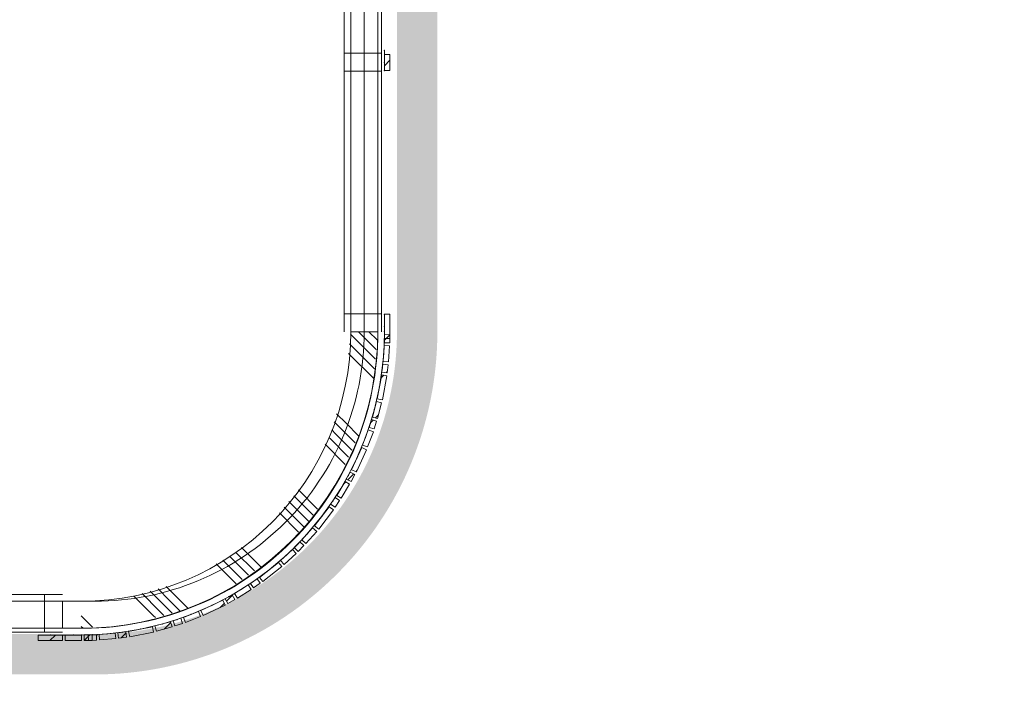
# Model space of a CAD drawing. Header units: millimetres. Extents: x -850 to 154668, y -25041 to 71030.
# Tile 36 of 211: x 60531 to 64185, y 10794 to 13308. Entities that reach past the tile are written whole.
import ezdxf

# ---------------------------------------------------------------- set-up
doc = ezdxf.new("R2010")
doc.units = ezdxf.units.MM
doc.header["$MEASUREMENT"] = 0
doc.linetypes.add('B0703', pattern=[468.700004, 312.5, -156.200004])
for name, color, linetype in [('New_22 NC Binnenwanden', 7, 'Continuous'), ('New_22 NC Binnenwanden Doorsnede-arcering', 7, 'Continuous'), ('New_22 NC Binnenwanden Ramen', 7, 'Continuous'), ('New_23 Vloeren', 7, 'Continuous'), ('New_Info Wandafwerking aanduiding', 7, 'Continuous'), ('New_Info Wandafwerking aanduiding Doorsnede-arcering', 7, 'Continuous'), ('New_Z Ruimtefuncties Zone omranding', 7, 'Continuous')]:
    doc.layers.add(name, color=color, linetype=linetype)
pattern_1 = [(45, (0, 0), (-63.63961, 63.63961), [])]

# ---------------------------------------------------------------- blocks, each defined once
blk = doc.blocks.new('Slab_4_2', base_point=(42240, 24215))
at = {"layer": 'New_23 Vloeren', "color": 1, "linetype": 'Continuous', "lineweight": 0, "flags": 128}
blk.add_lwpolyline([(51510, 12150), (51510, 15160), (61810, 15160), (61810, 12150, -0.414214), (60810, 11150), (59283.4, 11150), (59283.4, 8949.2), (58020, 8949.2), (58020, 11150), (52510, 11150, -0.414214)], format="xyb", close=True, dxfattribs=at)
blk = doc.blocks.new('Curtain Wall_25_2')
at = {"layer": 'New_22 NC Binnenwanden Doorsnede-arcering', "linetype": 'Continuous', "lineweight": 0, "true_color": 0x000000}
h = blk.add_hatch(dxfattribs=at)
h.set_pattern_fill('310_Naaldhout__01__0002', color=18, style=0, pattern_type=2)
h.set_pattern_definition(pattern_1)
h.paths.add_polyline_path([(61905, 13179.1), (61885, 13179.1), (61885, 13119.1), (61905, 13119.1)])
at = {"layer": 'New_22 NC Binnenwanden', "color": 9, "linetype": 'B0703', "lineweight": 0}
for p, q in [((61885, 13149.1), (61885, 13194.1)), ((61885, 13119.1), (61885, 13149.1))]:
    blk.add_line(p, q, dxfattribs=at)
at = {"layer": 'New_22 NC Binnenwanden', "color": 1, "linetype": 'Continuous', "lineweight": 0}
for p, q in [((61885, 13194.1), (61885, 13149.1)), ((61885, 13149.1), (61885, 13119.1))]:
    blk.add_line(p, q, dxfattribs=at)
at = {"layer": 'New_22 NC Binnenwanden', "color": 7, "linetype": 'Continuous', "lineweight": 0}
for p, q in [((61905, 13179.1), (61885, 13179.1)), ((61885, 13179.1), (61885, 13119.1)), ((61905, 13179.1), (61905, 13119.1)), ((61905, 13119.1), (61885, 13119.1))]:
    blk.add_line(p, q, dxfattribs=at)
at = {"layer": 'New_22 NC Binnenwanden', "color": 9, "linetype": 'B0703', "lineweight": 0}
for p in [(61885, 13194.1), (61885, 13149.1), (61885, 13119.1)]:
    blk.add_point(p, dxfattribs=at)
at = {"layer": 'New_22 NC Binnenwanden', "color": 1, "linetype": 'Continuous', "lineweight": 0}
for p in [(61885, 13194.1), (61885, 13149.1), (61885, 13119.1)]:
    blk.add_point(p, dxfattribs=at)
blk = doc.blocks.new('Curtain Wall_29_2')
at = {"layer": 'New_22 NC Binnenwanden Doorsnede-arcering', "linetype": 'Continuous', "lineweight": 0, "true_color": 0x000000}
h = blk.add_hatch(dxfattribs=at)
h.set_pattern_fill('310_Naaldhout__01__0002', color=18, style=0, pattern_type=2)
h.set_pattern_definition(pattern_1)
h.paths.add_polyline_path([(61904.3, 12108.7), (61905.1, 12138.7), (61885.1, 12139.3), (61884.3, 12109.3)])
h = blk.add_hatch(dxfattribs=at)
h.set_pattern_fill('310_Naaldhout__01__0002', color=18, style=0, pattern_type=2)
h.set_pattern_definition(pattern_1)
h.paths.add_polyline_path([(61899.9, 12038), (61904.2, 12097.8), (61884.3, 12099.2), (61880, 12039.4)])
h = blk.add_hatch(dxfattribs=at)
h.set_pattern_fill('310_Naaldhout__01__0002', color=18, style=0, pattern_type=2)
h.set_pattern_definition(pattern_1)
h.paths.add_polyline_path([(61894.8, 11997.2), (61898.5, 12027), (61878.7, 12029.5), (61875, 11999.7)])
h = blk.add_hatch(dxfattribs=at)
h.set_pattern_fill('310_Naaldhout__01__0002', color=18, style=0, pattern_type=2)
h.set_pattern_definition(pattern_1)
h.paths.add_polyline_path([(61877.6, 11897.5), (61894.2, 11985.9), (61874.6, 11989.6), (61857.9, 11901.2)])
h = blk.add_hatch(dxfattribs=at)
h.set_pattern_fill('310_Naaldhout__01__0002', color=18, style=0, pattern_type=2)
h.set_pattern_definition(pattern_1)
h.paths.add_polyline_path([(61859.5, 11828.4), (61874.5, 11886.5), (61855.1, 11891.5), (61840.1, 11833.4)])
h = blk.add_hatch(dxfattribs=at)
h.set_pattern_fill('310_Naaldhout__01__0002', color=18, style=0, pattern_type=2)
h.set_pattern_definition(pattern_1)
h.paths.add_polyline_path([(61846.8, 11789.3), (61855.9, 11817.9), (61836.8, 11823.9), (61827.7, 11795.3)])
h = blk.add_hatch(dxfattribs=at)
h.set_pattern_fill('310_Naaldhout__01__0002', color=18, style=0, pattern_type=2)
h.set_pattern_definition(pattern_1)
h.paths.add_polyline_path([(61822.4, 11722.5), (61843.7, 11778.6), (61825, 11785.7), (61803.7, 11729.6)])
h = blk.add_hatch(dxfattribs=at)
h.set_pattern_fill('310_Naaldhout__01__0002', color=18, style=0, pattern_type=2)
h.set_pattern_definition(pattern_1)
h.paths.add_polyline_path([(61781.2, 11629.9), (61818.6, 11711.8), (61800.4, 11720.1), (61763, 11638.2)])
h = blk.add_hatch(dxfattribs=at)
h.set_pattern_fill('310_Naaldhout__01__0002', color=18, style=0, pattern_type=2)
h.set_pattern_definition(pattern_1)
h.paths.add_polyline_path([(61761, 11593.9), (61775.2, 11620.3), (61757.5, 11629.7), (61743.4, 11603.3)])
h = blk.add_hatch(dxfattribs=at)
h.set_pattern_fill('310_Naaldhout__01__0002', color=18, style=0, pattern_type=2)
h.set_pattern_definition(pattern_1)
h.paths.add_polyline_path([(61724.8, 11532.7), (61755.8, 11584.1), (61738.7, 11594.4), (61707.7, 11543.1)])
h = blk.add_hatch(dxfattribs=at)
h.set_pattern_fill('310_Naaldhout__01__0002', color=18, style=0, pattern_type=2)
h.set_pattern_definition(pattern_1)
h.paths.add_polyline_path([(61701.8, 11498.7), (61718.6, 11523.6), (61702, 11534.8), (61685.2, 11509.9)])
h = blk.add_hatch(dxfattribs=at)
h.set_pattern_fill('310_Naaldhout__01__0002', color=18, style=0, pattern_type=2)
h.set_pattern_definition(pattern_1)
h.paths.add_polyline_path([(61641.1, 11417.7), (61696.1, 11488.9), (61680.3, 11501.1), (61625.3, 11429.9)])
h = blk.add_hatch(dxfattribs=at)
h.set_pattern_fill('310_Naaldhout__01__0002', color=18, style=0, pattern_type=2)
h.set_pattern_definition(pattern_1)
h.paths.add_polyline_path([(61593.7, 11364.3), (61633.4, 11409.3), (61618.4, 11422.6), (61578.7, 11377.6)])
h = blk.add_hatch(dxfattribs=at)
h.set_pattern_fill('310_Naaldhout__01__0002', color=18, style=0, pattern_type=2)
h.set_pattern_definition(pattern_1)
h.paths.add_polyline_path([(61564.6, 11335.3), (61585.7, 11356.6), (61571.4, 11370.7), (61550.4, 11349.3)])
h = blk.add_hatch(dxfattribs=at)
h.set_pattern_fill('310_Naaldhout__01__0002', color=18, style=0, pattern_type=2)
h.set_pattern_definition(pattern_1)
h.paths.add_polyline_path([(61512.5, 11286.8), (61557, 11327.1), (61543.5, 11341.9), (61499.1, 11301.6)])
h = blk.add_hatch(dxfattribs=at)
h.set_pattern_fill('310_Naaldhout__01__0002', color=18, style=0, pattern_type=2)
h.set_pattern_definition(pattern_1)
h.paths.add_polyline_path([(61433.8, 11223), (61504.3, 11279), (61491.9, 11294.6), (61421.4, 11238.7)])
h = blk.add_hatch(dxfattribs=at)
h.set_pattern_fill('310_Naaldhout__01__0002', color=18, style=0, pattern_type=2)
h.set_pattern_definition(pattern_1)
h.paths.add_polyline_path([(61399.5, 11200.1), (61424.1, 11217.2), (61412.6, 11233.6), (61388, 11216.5)])
h = blk.add_hatch(dxfattribs=at)
h.set_pattern_fill('310_Naaldhout__01__0002', color=18, style=0, pattern_type=2)
h.set_pattern_definition(pattern_1)
h.paths.add_polyline_path([(61339.5, 11162), (61390.4, 11193.7), (61379.8, 11210.7), (61328.9, 11179)])
h = blk.add_hatch(dxfattribs=at)
h.set_pattern_fill('310_Naaldhout__01__0002', color=18, style=0, pattern_type=2)
h.set_pattern_definition(pattern_1)
h.paths.add_polyline_path([(61212.6, 11097.5), (61294, 11136), (61285.4, 11154.1), (61204.1, 11115.6)])
h = blk.add_hatch(dxfattribs=at)
h.set_pattern_fill('310_Naaldhout__01__0002', color=18, style=0, pattern_type=2)
h.set_pattern_definition(pattern_1)
h.paths.add_polyline_path([(61303.5, 11142.2), (61329.8, 11156.7), (61320.1, 11174.2), (61293.8, 11159.7)])
h = blk.add_hatch(dxfattribs=at)
h.set_pattern_fill('310_Naaldhout__01__0002', color=18, style=0, pattern_type=2)
h.set_pattern_definition(pattern_1)
h.paths.add_polyline_path([(61146.2, 11071.5), (61202, 11093.6), (61194.6, 11112.2), (61138.8, 11090.1)])
h = blk.add_hatch(dxfattribs=at)
h.set_pattern_fill('310_Naaldhout__01__0002', color=18, style=0, pattern_type=2)
h.set_pattern_definition(pattern_1)
h.paths.add_polyline_path([(61038.7, 11039.3), (61096.6, 11055), (61091.3, 11074.3), (61033.4, 11058.6)])
h = blk.add_hatch(dxfattribs=at)
h.set_pattern_fill('310_Naaldhout__01__0002', color=18, style=0, pattern_type=2)
h.set_pattern_definition(pattern_1)
h.paths.add_polyline_path([(61107.1, 11058.8), (61135.5, 11068.3), (61129.2, 11087.2), (61100.7, 11077.8)])
h = blk.add_hatch(dxfattribs=at)
h.set_pattern_fill('310_Naaldhout__01__0002', color=18, style=0, pattern_type=2)
h.set_pattern_definition(pattern_1)
h.paths.add_polyline_path([(60898.5, 11013.3), (60928.3, 11017.4), (60925.5, 11037.2), (60895.8, 11033.1)])
h = blk.add_hatch(dxfattribs=at)
h.set_pattern_fill('310_Naaldhout__01__0002', color=18, style=0, pattern_type=2)
h.set_pattern_definition(pattern_1)
h.paths.add_polyline_path([(60939.6, 11018.2), (61027.8, 11036), (61023.8, 11055.6), (60935.6, 11037.8)])
h = blk.add_hatch(dxfattribs=at)
h.set_pattern_fill('310_Naaldhout__01__0002', color=18, style=0, pattern_type=2)
h.set_pattern_definition(pattern_1)
h.paths.add_polyline_path([(60786.9, 11005.2), (60816.9, 11006.4), (60816.1, 11026.4), (60786.1, 11025.2)])
h = blk.add_hatch(dxfattribs=at)
h.set_pattern_fill('310_Naaldhout__01__0002', color=18, style=0, pattern_type=2)
h.set_pattern_definition(pattern_1)
h.paths.add_polyline_path([(60827.8, 11006.6), (60887.6, 11011.8), (60885.9, 11031.7), (60826.1, 11026.6)])
at = {"layer": 'New_22 NC Binnenwanden', "color": 7, "linetype": 'Continuous', "lineweight": 0}
for p, q in [((61885.1, 12139.3), (61884.3, 12109.3)), ((61885.1, 12139.3), (61905.1, 12138.7)), ((61905.1, 12138.7), (61904.3, 12108.7)), ((61884.3, 12099.2), (61880, 12039.4)), ((61884.3, 12109.3), (61904.3, 12108.7)), ((61884.3, 12099.2), (61904.2, 12097.8)), ((61904.2, 12097.8), (61899.9, 12038)), ((61878.7, 12029.5), (61875, 11999.7)), ((61878.7, 12029.5), (61898.5, 12027)), ((61880, 12039.4), (61899.9, 12038)), ((61898.5, 12027), (61894.8, 11997.2)), ((61874.6, 11989.6), (61857.9, 11901.2)), ((61874.6, 11989.6), (61894.2, 11985.9)), ((61875, 11999.7), (61894.8, 11997.2)), ((61894.2, 11985.9), (61877.6, 11897.5)), ((61855.1, 11891.5), (61840.1, 11833.4)), ((61855.1, 11891.5), (61874.5, 11886.5)), ((61857.9, 11901.2), (61877.6, 11897.5)), ((61874.5, 11886.5), (61859.5, 11828.4)), ((61836.8, 11823.9), (61827.7, 11795.3)), ((61836.8, 11823.9), (61855.9, 11817.9)), ((61840.1, 11833.4), (61859.5, 11828.4)), ((61855.9, 11817.9), (61846.8, 11789.3)), ((61825, 11785.7), (61803.7, 11729.6)), ((61843.7, 11778.6), (61822.4, 11722.5)), ((61825, 11785.7), (61843.7, 11778.6)), ((61827.7, 11795.3), (61846.8, 11789.3)), ((61803.7, 11729.6), (61822.4, 11722.5)), ((61800.4, 11720.1), (61763, 11638.2)), ((61818.6, 11711.8), (61781.2, 11629.9)), ((61800.4, 11720.1), (61818.6, 11711.8)), ((61757.5, 11629.7), (61743.4, 11603.3)), ((61757.5, 11629.7), (61775.2, 11620.3)), ((61775.2, 11620.3), (61761, 11593.9)), ((61763, 11638.2), (61781.2, 11629.9)), ((61738.7, 11594.4), (61707.7, 11543.1)), ((61755.8, 11584.1), (61724.8, 11532.7)), ((61738.7, 11594.4), (61755.8, 11584.1)), ((61743.4, 11603.3), (61761, 11593.9)), ((61702, 11534.8), (61685.2, 11509.9)), ((61685.2, 11509.9), (61701.8, 11498.7)), ((61718.6, 11523.6), (61701.8, 11498.7)), ((61702, 11534.8), (61718.6, 11523.6)), ((61707.7, 11543.1), (61724.8, 11532.7)), ((61680.3, 11501.1), (61625.3, 11429.9)), ((61696.1, 11488.9), (61641.1, 11417.7)), ((61680.3, 11501.1), (61696.1, 11488.9)), ((61618.4, 11422.6), (61578.7, 11377.6)), ((61633.4, 11409.3), (61593.7, 11364.3)), ((61618.4, 11422.6), (61633.4, 11409.3)), ((61625.3, 11429.9), (61641.1, 11417.7)), ((61571.4, 11370.7), (61550.4, 11349.3)), ((61571.4, 11370.7), (61585.7, 11356.6)), ((61578.7, 11377.6), (61593.7, 11364.3)), ((61543.5, 11341.9), (61499.1, 11301.6)), ((61557, 11327.1), (61512.5, 11286.8)), ((61543.5, 11341.9), (61557, 11327.1)), ((61550.4, 11349.3), (61564.6, 11335.3)), ((61585.7, 11356.6), (61564.6, 11335.3)), ((61491.9, 11294.6), (61421.4, 11238.7)), ((61491.9, 11294.6), (61504.3, 11279)), ((61499.1, 11301.6), (61512.5, 11286.8)), ((61504.3, 11279), (61433.8, 11223)), ((61412.6, 11233.6), (61388, 11216.5)), ((61388, 11216.5), (61399.5, 11200.1)), ((61424.1, 11217.2), (61399.5, 11200.1)), ((61412.6, 11233.6), (61424.1, 11217.2)), ((61421.4, 11238.7), (61433.8, 11223)), ((61379.8, 11210.7), (61328.9, 11179)), ((61390.4, 11193.7), (61339.5, 11162)), ((61379.8, 11210.7), (61390.4, 11193.7)), ((61285.4, 11154.1), (61204.1, 11115.6)), ((61285.4, 11154.1), (61294, 11136)), ((61320.1, 11174.2), (61293.8, 11159.7)), ((61293.8, 11159.7), (61303.5, 11142.2)), ((61329.8, 11156.7), (61303.5, 11142.2)), ((61320.1, 11174.2), (61329.8, 11156.7)), ((61328.9, 11179), (61339.5, 11162)), ((61194.6, 11112.2), (61138.8, 11090.1)), ((61194.6, 11112.2), (61202, 11093.6)), ((61204.1, 11115.6), (61212.6, 11097.5)), ((61294, 11136), (61212.6, 11097.5)), ((61091.3, 11074.3), (61033.4, 11058.6)), ((61091.3, 11074.3), (61096.6, 11055)), ((61129.2, 11087.2), (61100.7, 11077.8)), ((61100.7, 11077.8), (61107.1, 11058.8)), ((61129.2, 11087.2), (61135.5, 11068.3)), ((61138.8, 11090.1), (61146.2, 11071.5)), ((61202, 11093.6), (61146.2, 11071.5)), ((60925.5, 11037.2), (60895.8, 11033.1)), ((60925.5, 11037.2), (60928.3, 11017.4)), ((61023.8, 11055.6), (60935.6, 11037.8)), ((60935.6, 11037.8), (60939.6, 11018.2)), ((61027.8, 11036), (60939.6, 11018.2)), ((61023.8, 11055.6), (61027.8, 11036)), ((61033.4, 11058.6), (61038.7, 11039.3)), ((61096.6, 11055), (61038.7, 11039.3)), ((61135.5, 11068.3), (61107.1, 11058.8)), ((60816.1, 11026.4), (60786.1, 11025.2)), ((60786.1, 11025.2), (60786.9, 11005.2)), ((60816.9, 11006.4), (60786.9, 11005.2)), ((60816.1, 11026.4), (60816.9, 11006.4)), ((60885.9, 11031.7), (60826.1, 11026.6)), ((60826.1, 11026.6), (60827.8, 11006.6)), ((60887.6, 11011.8), (60827.8, 11006.6)), ((60885.9, 11031.7), (60887.6, 11011.8)), ((60895.8, 11033.1), (60898.5, 11013.3)), ((60928.3, 11017.4), (60898.5, 11013.3))]:
    blk.add_line(p, q, dxfattribs=at)
at = {"layer": 'New_22 NC Binnenwanden', "color": 9, "linetype": 'B0703', "lineweight": 0}
for p, q in [((61885, 12150), (61884.7, 12124.3)), ((61884.7, 12124.3), (61882.1, 12069.3)), ((61882.1, 12069.3), (61876.8, 12014.6)), ((61876.8, 12014.6), (61866.2, 11945.4)), ((61866.2, 11945.4), (61847.6, 11862.4)), ((61847.6, 11862.4), (61832.3, 11809.6)), ((61832.3, 11809.6), (61814.3, 11757.6)), ((61814.3, 11757.6), (61781.7, 11679.1)), ((61781.7, 11679.1), (61750.4, 11616.5)), ((61750.4, 11616.5), (61723.2, 11568.7)), ((61723.2, 11568.7), (61693.6, 11522.4)), ((61693.6, 11522.4), (61652.8, 11465.5)), ((61652.8, 11465.5), (61598.6, 11400.1)), ((61598.6, 11400.1), (61560.9, 11360)), ((61560.9, 11360), (61521.3, 11321.8)), ((61521.3, 11321.8), (61456.6, 11266.7)), ((61456.6, 11266.7), (61400.3, 11225)), ((61400.3, 11225), (61354.4, 11194.9)), ((61354.4, 11194.9), (61307, 11166.9)), ((61307, 11166.9), (61244.8, 11134.8)), ((61244.8, 11134.8), (61166.7, 11101.1)), ((61115, 11082.5), (61062.4, 11066.4)), ((61166.7, 11101.1), (61115, 11082.5)), ((60910.7, 11035.2), (60856, 11029.1)), ((60979.7, 11046.7), (60910.7, 11035.2)), ((61062.4, 11066.4), (60979.7, 11046.7)), ((60801.1, 11025.8), (60760, 11025)), ((60856, 11029.1), (60801.1, 11025.8))]:
    blk.add_line(p, q, dxfattribs=at)
at = {"layer": 'New_22 NC Binnenwanden', "color": 1, "linetype": 'Continuous', "lineweight": 0}
for p, q in [((61884.7, 12124.3), (61885, 12150)), ((61882.1, 12069.3), (61884.7, 12124.3)), ((61876.8, 12014.6), (61882.1, 12069.3)), ((61866.2, 11945.4), (61876.8, 12014.6)), ((61847.6, 11862.4), (61866.2, 11945.4)), ((61832.3, 11809.6), (61847.6, 11862.4)), ((61814.3, 11757.6), (61832.3, 11809.6)), ((61781.7, 11679.1), (61814.3, 11757.6)), ((61750.4, 11616.5), (61781.7, 11679.1)), ((61723.2, 11568.7), (61750.4, 11616.5)), ((61693.6, 11522.4), (61723.2, 11568.7)), ((61652.8, 11465.5), (61693.6, 11522.4)), ((61598.6, 11400.1), (61652.8, 11465.5)), ((61560.9, 11360), (61598.6, 11400.1)), ((61521.3, 11321.8), (61560.9, 11360)), ((61456.6, 11266.7), (61521.3, 11321.8)), ((61400.3, 11225), (61456.6, 11266.7)), ((61354.4, 11194.9), (61400.3, 11225)), ((61307, 11166.9), (61354.4, 11194.9)), ((61244.8, 11134.8), (61307, 11166.9)), ((61166.7, 11101.1), (61244.8, 11134.8)), ((61062.4, 11066.4), (61115, 11082.5)), ((61115, 11082.5), (61166.7, 11101.1)), ((60856, 11029.1), (60910.7, 11035.2)), ((60910.7, 11035.2), (60979.7, 11046.7)), ((60979.7, 11046.7), (61062.4, 11066.4)), ((60760, 11025), (60801.1, 11025.8)), ((60801.1, 11025.8), (60856, 11029.1))]:
    blk.add_line(p, q, dxfattribs=at)
at = {"layer": 'New_22 NC Binnenwanden', "color": 9, "linetype": 'B0703', "lineweight": 0}
for p in [(61885, 12150), (61884.7, 12124.3), (61882.1, 12069.3), (61876.8, 12014.6), (61866.2, 11945.4), (61847.6, 11862.4), (61832.3, 11809.6), (61814.3, 11757.6), (61781.7, 11679.1), (61750.4, 11616.5), (61723.2, 11568.7), (61693.6, 11522.4), (61652.8, 11465.5), (61598.6, 11400.1), (61560.9, 11360), (61521.3, 11321.8), (61456.6, 11266.7), (61400.3, 11225), (61354.4, 11194.9), (61307, 11166.9), (61244.8, 11134.8), (61115, 11082.5), (61166.7, 11101.1), (60910.7, 11035.2), (60979.7, 11046.7), (61062.4, 11066.4), (60760, 11025), (60801.1, 11025.8), (60856, 11029.1)]:
    blk.add_point(p, dxfattribs=at)
at = {"layer": 'New_22 NC Binnenwanden', "color": 1, "linetype": 'Continuous', "lineweight": 0}
for p in [(61885, 12150), (61885, 12150), (61884.7, 12124.3), (61884.7, 12124.3), (61882.1, 12069.3), (61882.1, 12069.3), (61876.8, 12014.6), (61876.8, 12014.6), (61866.2, 11945.4), (61866.2, 11945.4), (61847.6, 11862.4), (61847.6, 11862.4), (61832.3, 11809.6), (61832.3, 11809.6), (61814.3, 11757.6), (61814.3, 11757.6), (61781.7, 11679.1), (61781.7, 11679.1), (61750.4, 11616.5), (61750.4, 11616.5), (61723.2, 11568.7), (61723.2, 11568.7), (61693.6, 11522.4), (61693.6, 11522.4), (61652.8, 11465.5), (61652.8, 11465.5), (61598.6, 11400.1), (61598.6, 11400.1), (61560.9, 11360), (61560.9, 11360), (61521.3, 11321.8), (61521.3, 11321.8), (61456.6, 11266.7), (61456.6, 11266.7), (61400.3, 11225), (61400.3, 11225), (61354.4, 11194.9), (61354.4, 11194.9), (61307, 11166.9), (61307, 11166.9), (61244.8, 11134.8), (61244.8, 11134.8), (61115, 11082.5), (61115, 11082.5), (61166.7, 11101.1), (61166.7, 11101.1), (60910.7, 11035.2), (60910.7, 11035.2), (60979.7, 11046.7), (60979.7, 11046.7), (61062.4, 11066.4), (61062.4, 11066.4), (60760, 11025), (60760, 11025), (60801.1, 11025.8), (60801.1, 11025.8), (60856, 11029.1), (60856, 11029.1)]:
    blk.add_point(p, dxfattribs=at)
blk = doc.blocks.new('Curtain Wall_30_2')
at = {"layer": 'New_22 NC Binnenwanden Doorsnede-arcering', "linetype": 'Continuous', "lineweight": 0, "true_color": 0x000000}
h = blk.add_hatch(dxfattribs=at)
h.set_pattern_fill('310_Naaldhout__01__0002', color=18, style=0, pattern_type=2)
h.set_pattern_definition(pattern_1)
h.paths.add_polyline_path([(60600.2, 11004.9), (60690.2, 11005), (60690.2, 11025), (60600.2, 11024.9)])
h = blk.add_hatch(dxfattribs=at)
h.set_pattern_fill('310_Naaldhout__01__0002', color=18, style=0, pattern_type=2)
h.set_pattern_definition(pattern_1)
h.paths.add_polyline_path([(60700.2, 11005), (60760.2, 11005), (60760.2, 11025), (60700.2, 11025)])
h = blk.add_hatch(dxfattribs=at)
h.set_pattern_fill('310_Naaldhout__01__0002', color=18, style=0, pattern_type=2)
h.set_pattern_definition(pattern_1)
h.paths.add_polyline_path([(60770.2, 11005.1), (60800.2, 11005.1), (60800.2, 11025.1), (60770.2, 11025.1)])
at = {"layer": 'New_22 NC Binnenwanden', "color": 9, "linetype": 'B0703', "lineweight": 0}
for p, q in [((60645.2, 11025), (60600.2, 11024.9)), ((60600.2, 11024.9), (60600.2, 11024.9)), ((60730.2, 11025), (60645.2, 11025)), ((60785.2, 11025.1), (60730.2, 11025)), ((60820.8, 11025.1), (60785.2, 11025.1)), ((60820.8, 11025.1), (60820.8, 11025.1))]:
    blk.add_line(p, q, dxfattribs=at)
at = {"layer": 'New_22 NC Binnenwanden', "color": 1, "linetype": 'Continuous', "lineweight": 0}
for p, q in [((60600.2, 11024.9), (60645.2, 11025)), ((60600.2, 11024.9), (60600.2, 11024.9)), ((60600.2, 11024.9), (60600.2, 11024.9)), ((60645.2, 11025), (60730.2, 11025)), ((60730.2, 11025), (60785.2, 11025.1)), ((60785.2, 11025.1), (60820.8, 11025.1)), ((60820.8, 11025.1), (60820.8, 11025.1)), ((60820.8, 11025.1), (60820.8, 11025.1))]:
    blk.add_line(p, q, dxfattribs=at)
at = {"layer": 'New_22 NC Binnenwanden', "color": 7, "linetype": 'Continuous', "lineweight": 0}
for p, q in [((60690.2, 11025), (60600.2, 11024.9)), ((60600.2, 11024.9), (60600.2, 11004.9)), ((60690.2, 11005), (60600.2, 11004.9)), ((60690.2, 11025), (60690.2, 11005)), ((60760.2, 11025), (60700.2, 11025)), ((60700.2, 11025), (60700.2, 11005)), ((60760.2, 11005), (60700.2, 11005)), ((60760.2, 11025), (60760.2, 11005)), ((60800.2, 11025.1), (60770.2, 11025.1)), ((60770.2, 11025.1), (60770.2, 11005.1)), ((60800.2, 11005.1), (60770.2, 11005.1)), ((60800.2, 11025.1), (60800.2, 11005.1))]:
    blk.add_line(p, q, dxfattribs=at)
at = {"layer": 'New_22 NC Binnenwanden', "color": 9, "linetype": 'B0703', "lineweight": 0}
for p in [(60645.2, 11025), (60730.2, 11025), (60785.2, 11025.1)]:
    blk.add_point(p, dxfattribs=at)
at = {"layer": 'New_22 NC Binnenwanden', "color": 1, "linetype": 'Continuous', "lineweight": 0}
for p in [(60645.2, 11025), (60645.2, 11025), (60730.2, 11025), (60730.2, 11025), (60785.2, 11025.1), (60785.2, 11025.1)]:
    blk.add_point(p, dxfattribs=at)
blk = doc.blocks.new('Curtain Wall_43_2')
at = {"layer": 'New_22 NC Binnenwanden Doorsnede-arcering', "linetype": 'Continuous', "lineweight": 0, "true_color": 0x000000}
h = blk.add_hatch(dxfattribs=at)
h.set_pattern_fill('310_Naaldhout__01__0002', color=18, style=0, pattern_type=2)
h.set_pattern_definition(pattern_1)
h.paths.add_polyline_path([(61905, 12214.9), (61885, 12214.9), (61885, 12124.9), (61905, 12124.9)])
at = {"layer": 'New_22 NC Binnenwanden', "color": 9, "linetype": 'B0703', "lineweight": 0}
for p, q in [((61885, 12169.9), (61885, 12214.9)), ((61885, 12114.9), (61885, 12169.9))]:
    blk.add_line(p, q, dxfattribs=at)
at = {"layer": 'New_22 NC Binnenwanden', "color": 1, "linetype": 'Continuous', "lineweight": 0}
for p, q in [((61885, 12214.9), (61885, 12169.9)), ((61885, 12169.9), (61885, 12114.9))]:
    blk.add_line(p, q, dxfattribs=at)
at = {"layer": 'New_22 NC Binnenwanden', "color": 7, "linetype": 'Continuous', "lineweight": 0}
for p, q in [((61905, 12214.9), (61885, 12214.9)), ((61885, 12214.9), (61885, 12124.9)), ((61905, 12214.9), (61905, 12124.9)), ((61905, 12124.9), (61885, 12124.9))]:
    blk.add_line(p, q, dxfattribs=at)
at = {"layer": 'New_22 NC Binnenwanden', "color": 9, "linetype": 'B0703', "lineweight": 0}
for p in [(61885, 12214.9), (61885, 12169.9), (61885, 12114.9)]:
    blk.add_point(p, dxfattribs=at)
at = {"layer": 'New_22 NC Binnenwanden', "color": 1, "linetype": 'Continuous', "lineweight": 0}
for p in [(61885, 12214.9), (61885, 12169.9), (61885, 12114.9)]:
    blk.add_point(p, dxfattribs=at)
blk = doc.blocks.new('R1 22_6')
at = {"layer": 'New_22 NC Binnenwanden Ramen', "color": 1, "linetype": 'Continuous', "lineweight": 0}
for p, q in [((-250, 0), (-183, 0)), ((-183, 0), (-183, -139)), ((-183, 0), (183, 0)), ((183, -139), (183, 0)), ((183, 0), (250, 0)), ((-183, -139), (-250, -139)), ((183, -139), (-183, -139)), ((250, -139), (183, -139))]:
    blk.add_line(p, q, dxfattribs=at)
at = {"layer": 'New_22 NC Binnenwanden Ramen', "color": 9, "linetype": 'Continuous', "lineweight": 0}
for p, q in [((-250, -14), (250, -14)), ((-250, -114), (250, -114))]:
    blk.add_line(p, q, dxfattribs=at)
at = {"layer": 'New_22 NC Binnenwanden Ramen', "color": 7, "linetype": 'Continuous', "lineweight": 0}
for p, q in [((-250, -14), (-250, -114)), ((-250, -14), (-250, -114)), ((250, -14), (250, -114)), ((250, -14), (250, -114))]:
    blk.add_line(p, q, dxfattribs=at)
blk = doc.blocks.new('Wall_89_2', base_point=(52510, 11150))
at = {"layer": 'New_22 NC Binnenwanden', "color": 8, "linetype": 'Continuous', "lineweight": 0, "true_color": 0x778488}
blk.add_line((60690.2, 11050), (60690.2, 11150), dxfattribs=at)
at = {"layer": 'New_22 NC Binnenwanden', "color": 8, "linetype": 'Continuous', "lineweight": 0, "true_color": 0x778488, "flags": 128}
for points in [[(60760, 11150), (60690.2, 11150)], [(60690.2, 11050), (60760, 11050)]]:
    blk.add_lwpolyline(points, dxfattribs=at)
at = {"layer": 'New_22 NC Binnenwanden Ramen', "color": 1, "linetype": 'Continuous', "lineweight": 0, "xscale": -1, "zscale": 1000, "rotation": 179.9999899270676}
blk.add_blockref('R1 22_6', (60440.2, 11036), dxfattribs=at)
blk = doc.blocks.new('*X630')
at = {"layer": 'New_22 NC Binnenwanden Doorsnede-arcering', "color": 254, "linetype": 'Continuous', "lineweight": 0, "true_color": 0xe9ebeb}
for p, q in [((61759.1, 12140.5), (61851.1, 12048.4)), ((61788.3, 12150), (61854.2, 12084.1)), ((61827.1, 12150), (61857.4, 12119.8)), ((61755.6, 12105.2), (61848, 12012.7)), ((61752.1, 12069.8), (61844.9, 11977.1)), ((61707.5, 11845.3), (61742.4, 11810.5)), ((61698.5, 11815.6), (61723, 11791.1)), ((61742.4, 11810.5), (61789, 11763.8)), ((61689.5, 11785.8), (61703.6, 11771.7)), ((61703.6, 11771.7), (61764.3, 11710.9)), ((61723, 11791.1), (61776.7, 11737.4)), ((61665.2, 11732.4), (61739.7, 11658)), ((61678.7, 11757.7), (61684.2, 11752.3)), ((61684.2, 11752.3), (61752, 11684.5)), ((61565.6, 11563), (61636.8, 11491.8)), ((61530.7, 11520.4), (61604.9, 11446.1)), ((61548.1, 11541.7), (61620.8, 11469)), ((61495.7, 11477.7), (61566.5, 11406.9)), ((61513.2, 11499), (61585.9, 11426.3)), ((61332.8, 11332.7), (61403, 11262.5)), ((61354.1, 11350.2), (61425.8, 11278.5)), ((61285.5, 11302.5), (61357.4, 11230.6)), ((61310.8, 11316), (61380.2, 11246.6)), ((61260.2, 11289), (61334.6, 11214.6)), ((61015, 11187.4), (61067.2, 11135.3)), ((61044.8, 11196.5), (61086.6, 11154.7)), ((61074.6, 11205.5), (61106, 11174.1)), ((60955.5, 11169.4), (61028.4, 11096.5)), ((60985.3, 11178.4), (61047.8, 11115.9)), ((61086.6, 11154.7), (61127.3, 11114)), ((61106, 11174.1), (61155, 11125.1)), ((61047.8, 11115.9), (61066.1, 11097.6)), ((61067.2, 11135.3), (61096.7, 11105.8)), ((60760, 11095.8), (60802.1, 11053.7)), ((61028.4, 11096.5), (61035.5, 11089.4)), ((60760, 11057), (60766.4, 11050.6))]:
    blk.add_line(p, q, dxfattribs=at)
blk = doc.blocks.new('Wall_90_2', base_point=(60760, 11150))
at = {"layer": 'New_22 NC Binnenwanden', "color": 8, "linetype": 'Continuous', "lineweight": 0, "true_color": 0x778488}
for radius in [1100, 1000]:
    blk.add_arc((60760, 12150), radius, 270, 0, dxfattribs=at)
at = {"layer": 'New_22 NC Binnenwanden', "color": 8, "lineweight": 0, "true_color": 0x778488}
blk.add_blockref('*X630', (0, 0), dxfattribs=at)
blk = doc.blocks.new('*X2596')
at = {"layer": 'New_22 NC Binnenwanden Doorsnede-arcering', "color": 254, "linetype": 'Continuous', "lineweight": 0, "true_color": 0xe9ebeb}
for p, q in [((61760, 15109.7), (61860, 15109.7)), ((61760, 15082.3), (61860, 15082.3)), ((61760, 15054.9), (61860, 15054.9)), ((61760, 15027.4), (61860, 15027.4)), ((61760, 15000), (61860, 15000)), ((61760, 14809.7), (61860, 14809.7)), ((61760, 14782.3), (61860, 14782.3)), ((61760, 14754.9), (61860, 14754.9)), ((61760, 14727.4), (61860, 14727.4)), ((61760, 14700), (61860, 14700)), ((61760, 14509.7), (61860, 14509.7)), ((61760, 14482.3), (61860, 14482.3)), ((61760, 14454.9), (61860, 14454.9)), ((61760, 14427.4), (61860, 14427.4)), ((61760, 14400), (61860, 14400)), ((61760, 14209.7), (61860, 14209.7)), ((61760, 14182.3), (61860, 14182.3)), ((61760, 14154.9), (61860, 14154.9))]:
    blk.add_line(p, q, dxfattribs=at)
blk = doc.blocks.new('R3 bl ol 22_4')
at = {"layer": 'New_22 NC Binnenwanden Ramen', "color": 1, "linetype": 'Continuous', "lineweight": 0}
for p, q in [((-1000, 0), (-933, 0)), ((-933, 0), (-933, -139)), ((-933, 0), (-33.5, 0)), ((-33.5, -139), (-33.5, 0)), ((-33.5, 0), (0, 0)), ((0, 0), (33.5, 0)), ((33.5, 0), (33.5, -139)), ((33.5, 0), (466.5, 0)), ((466.5, -139), (466.5, 0)), ((466.5, 0), (500, 0)), ((500, 0), (533.5, 0)), ((533.5, 0), (533.5, -139)), ((533.5, 0), (933, 0)), ((933, -139), (933, 0)), ((933, 0), (1000, 0)), ((-933, -139), (-1000, -139)), ((-33.5, -139), (-933, -139)), ((0, -139), (-33.5, -139)), ((33.5, -139), (0, -139)), ((466.5, -139), (33.5, -139)), ((500, -139), (466.5, -139)), ((533.5, -139), (500, -139)), ((933, -139), (533.5, -139)), ((1000, -139), (933, -139))]:
    blk.add_line(p, q, dxfattribs=at)
at = {"layer": 'New_22 NC Binnenwanden Ramen', "color": 9, "linetype": 'Continuous', "lineweight": 0}
for p, q in [((-1000, -14), (1000, -14)), ((-1000, -114), (1000, -114))]:
    blk.add_line(p, q, dxfattribs=at)
at = {"layer": 'New_22 NC Binnenwanden Ramen', "color": 7, "linetype": 'Continuous', "lineweight": 0}
for p, q in [((-1000, -14), (-1000, -114)), ((-1000, -14), (-1000, -114)), ((1000, -14), (1000, -114)), ((1000, -14), (1000, -114))]:
    blk.add_line(p, q, dxfattribs=at)
blk = doc.blocks.new('Wall_515_2', base_point=(61760, 12150))
at = {"layer": 'New_22 NC Binnenwanden', "color": 8, "linetype": 'Continuous', "lineweight": 0, "true_color": 0x778488}
for p, q in [((61860, 14149.6), (61760, 14149.6)), ((61860, 12149.6), (61760, 12149.6))]:
    blk.add_line(p, q, dxfattribs=at)
at = {"layer": 'New_22 NC Binnenwanden', "color": 8, "linetype": 'Continuous', "lineweight": 0, "true_color": 0x778488, "flags": 128}
for points in [[(61760, 15150), (61760, 14149.6)], [(61860, 14149.6), (61860, 15150)]]:
    blk.add_lwpolyline(points, dxfattribs=at)
at = {"layer": 'New_22 NC Binnenwanden', "color": 8, "lineweight": 0, "true_color": 0x778488}
blk.add_blockref('*X2596', (0, 0), dxfattribs=at)
at = {"layer": 'New_22 NC Binnenwanden Ramen', "color": 1, "linetype": 'Continuous', "lineweight": 0, "xscale": -0.9999999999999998, "zscale": 1000, "rotation": 270.0000010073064}
blk.add_blockref('R3 bl ol 22_4', (61874, 13149.6), dxfattribs=at)
blk = doc.blocks.new('Wall_608_2', base_point=(52510, 10953.7))
at = {"layer": 'New_Info Wandafwerking aanduiding Doorsnede-arcering', "linetype": 'Continuous', "lineweight": 0, "true_color": 0x99a3a6}
blk.add_hatch(color=253, dxfattribs=at).paths.add_polyline_path([(59690.2, 10878.7), (60810, 10878.7), (60810, 11028.7), (59690.2, 11028.7)])
blk = doc.blocks.new('Wall_609_2', base_point=(60810, 10953.7))
at = {"layer": 'New_Info Wandafwerking aanduiding Doorsnede-arcering', "linetype": 'Continuous', "lineweight": 0, "true_color": 0x99a3a6}
blk.add_hatch(color=253, dxfattribs=at).paths.add_polyline_path([(60810, 10878.7, 0.414214), (62081.3, 12150), (61931.3, 12150, -0.414214), (60810, 11028.7)])
blk = doc.blocks.new('Wall_610_2', base_point=(62006.3, 12150))
at = {"layer": 'New_Info Wandafwerking aanduiding Doorsnede-arcering', "linetype": 'Continuous', "lineweight": 0, "true_color": 0x99a3a6}
blk.add_hatch(color=253, dxfattribs=at).paths.add_polyline_path([(62081.3, 12150), (62081.3, 20183.9), (61931.3, 20187.5), (61931.3, 12150)])

msp = doc.modelspace()

# ---------------------------------------------------------------- linework, layer by layer
at = {"layer": 'New_Z Ruimtefuncties Zone omranding', "color": 41, "linetype": 'Continuous', "lineweight": 0, "true_color": 0xffdd55, "flags": 128}
msp.add_lwpolyline([(71960.3, 20054.3), (64160.1, 20054.4), (64160, 24842.4, 0.414209), (62984.6, 26210), (61360.2, 26210), (57735.2, 26210.1), (53735.2, 26210.1), (51410.2, 26210.1), (51410.1, 20204.5, -0.416687), (52525.1, 21310.1), (60760.1, 21310, -0.414214), (61860.1, 20210), (61860, 12150, -0.414214), (60770.4, 11050), (59590.2, 11050.1), (59590.2, 8950), (61910, 8950), (61909.9, 1975.4), (62210.1, 1975.4), (73359.9, 1975.2)], format="xyb", dxfattribs=at)

# ---------------------------------------------------------------- block references
at = {"layer": 'New_22 NC Binnenwanden', "color": 8, "lineweight": 0, "true_color": 0x778488}
for name, p in [('Wall_515_2', (61760, 12150)), ('Wall_90_2', (60760, 11150)), ('Wall_89_2', (52510, 11150))]:
    msp.add_blockref(name, p, dxfattribs=at)
at = {"layer": 'New_22 NC Binnenwanden', "linetype": 'Continuous', "lineweight": 0}
for name in ['Curtain Wall_25_2', 'Curtain Wall_43_2', 'Curtain Wall_29_2', 'Curtain Wall_30_2']:
    msp.add_blockref(name, (0, 0), dxfattribs=at)
at = {"layer": 'New_23 Vloeren', "color": 1, "linetype": 'Continuous', "lineweight": 0}
msp.add_blockref('Slab_4_2', (42240, 24215), dxfattribs=at)
at = {"layer": 'New_Info Wandafwerking aanduiding', "color": 1, "lineweight": 0}
for name, p in [('Wall_610_2', (62006.3, 12150)), ('Wall_609_2', (60810, 10953.7)), ('Wall_608_2', (52510, 10953.7))]:
    msp.add_blockref(name, p, dxfattribs=at)

doc.saveas('drawing.dxf')
